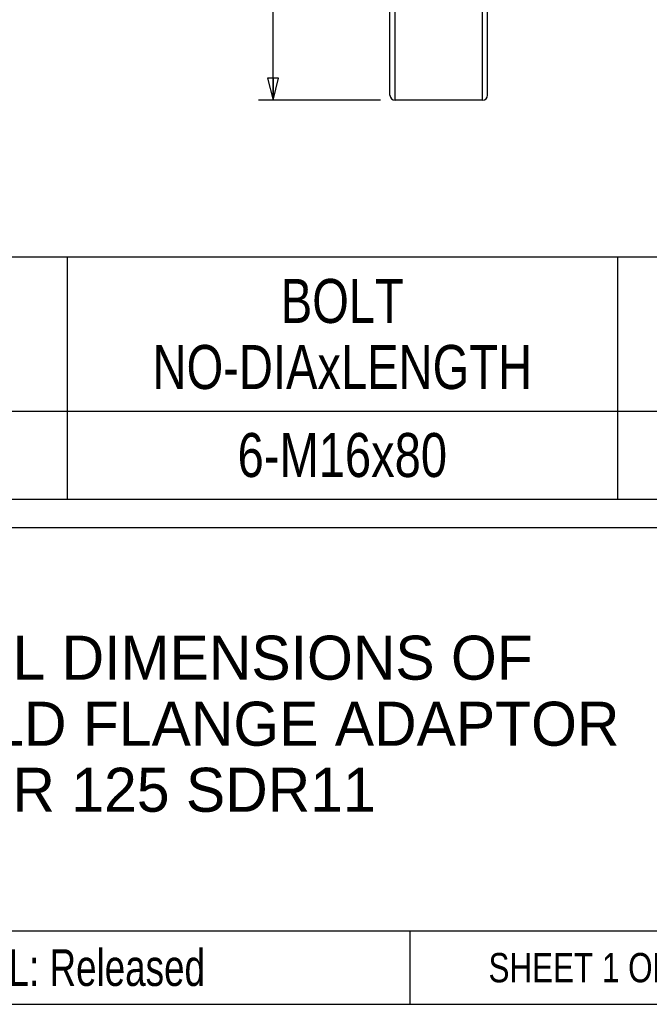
# Model space of a CAD drawing. Header units: millimetres. Extents: x 17 to 597, y 16 to 406.
# Tile 33 of 44: x 348 to 434, y 16 to 150. Entities that reach past the tile are written whole.
import ezdxf

# ---------------------------------------------------------------- set-up
doc = ezdxf.new("R2010")
doc.units = ezdxf.units.MM
doc.header["$LTSCALE"] = 32.67
doc.layers.get('0').update_dxf_attribs({"linetype": 'CONTINUOUS'})
doc.layers.add('CURVES', color=7, linetype='CONTINUOUS')
doc.styles.get("Standard").update_dxf_attribs({"font": 'txt', "width": 0.8})
doc.styles.add('TEXTSTYLE_10', font='txt', dxfattribs={"width": 0.75})
doc.styles.add('TEXTSTYLE_8', font='symbol_asme.ttf')
doc.styles.add('TEXTSTYLE_9', font='txt')
doc.dimstyles.new('DIMSTYLE_4', dxfattribs={"dimtxt": 6, "dimasz": 3, "dimexe": 2, "dimexo": 2, "dimgap": 1.5, "dimtad": 1, "dimdec": 0, "dimlfac": 1.428571, "dimzin": 0, "dimdsep": 46, "dimtxsty": 'Standard', "dimblk": 'CLOSED', "dimblk1": 'CLOSED', "dimblk2": 'CLOSED', "dimcen": 0.09, "dimazin": 0, "dimtp": 0.5, "dimtm": 0.5, "dimtfac": 1, "dimtdec": 0, "dimtofl": 0, "dimtmove": 0, "dimatfit": 3, "dimldrblk": 'CLOSED', "dimfxl": 1, "dimtolj": 1, "dimtzin": 0, "dimarcsym": 0})

# ---------------------------------------------------------------- blocks, each defined once
blk = doc.blocks.new('_CLOSED')
at = {"color": 0, "linetype": 'ByBlock'}
for p, q in [((0, 0), (-1, 0.25)), ((-1, 0.25), (-1, -0.25)), ((-1, -0.25), (0, 0)), ((-1, 0), (0, 0))]:
    blk.add_line(p, q, dxfattribs=at)
blk = doc.blocks.new('*D7')
at = {"color": 2, "linetype": 'Continuous', "transparency": 16777216}
for p, q in [((397.12, 314.14), (380.48, 314.14)), ((382.48, 314.14), (382.48, 226.64)), ((382.48, 139.14), (382.48, 226.64)), ((397.12, 139.14), (380.48, 139.14))]:
    blk.add_line(p, q, dxfattribs=at)
at = {"color": 2, "linetype": 'Continuous', "transparency": 16777216, "xscale": 3, "yscale": 3, "zscale": 3}
for p, rotation in [((382.48, 314.14), 90), ((382.48, 139.14), 270)]:
    blk.add_blockref('_CLOSED', p, dxfattribs=dict(at, rotation=rotation))
at = {"color": 2, "linetype": 'Continuous', "transparency": 16777216, "insert": (374.98, 226.64), "char_height": 6, "width": 32.2154, "attachment_point": 2, "rotation": 90, "line_spacing_factor": 0.9, "style": 'TEXTSTYLE_8'}
blk.add_mtext('⌀\\ftxt;{\\W0.8;250}', dxfattribs=at)
blk = doc.blocks.new('*T17')
at = {"color": 2, "linetype": 'Continuous'}
for p, q in [((0, 0), (169.92, 0)), ((0, 0), (0, -65.004)), ((169.92, 0), (169.92, -65.004)), ((0, -55.004), (169.92, -55.004)), ((119.92, -55.004), (119.92, -65.004)), ((0, -65.004), (169.92, -65.004))]:
    blk.add_line(p, q, dxfattribs=at)
at = {"color": 2, "linetype": 'Continuous', "attachment_point": 2, "line_spacing_factor": 0.9}
for s, insert, char_height, width, style in [('OVERALL DIMENSIONS OF\\PAQUASHIELD FLANGE ADAPTOR\\PFOR 125 SDR11', (84.96, -14.752), 6, 300, 'TEXTSTYLE_9'), ('RELEASE LEVEL: Released', (59.96, -57.504), 5, 172.5, 'TEXTSTYLE_10')]:
    blk.add_mtext(s, dxfattribs=dict(at, insert=insert, char_height=char_height, width=width, style=style))
at = {"color": 2, "linetype": 'Continuous', "insert": (144.92, -58.004), "char_height": 4, "width": 76.8, "attachment_point": 2, "line_spacing_factor": 0.9}
blk.add_mtext('SHEET 1 OF 1', dxfattribs=at)
blk = doc.blocks.new('*T23')
at = {"color": 2, "linetype": 'Continuous'}
for p, q in [((0, 0), (345, 0)), ((0, 0), (0, -33)), ((75, 0), (75, -33)), ((150, 0), (150, -33)), ((225, 0), (225, -33)), ((285, 0), (285, -33)), ((345, 0), (345, -33)), ((0, -21), (345, -21)), ((0, -33), (345, -33))]:
    blk.add_line(p, q, dxfattribs=at)
at = {"color": 2, "linetype": 'Continuous', "char_height": 6, "attachment_point": 2, "line_spacing_factor": 0.9}
for s, insert, width in [('PIPE OD\\PSDR RATING', (37.5, -3), 96), ('FLANGE\\PDRILLING', (112.5, -3), 76.8), ('BOLT\\PNO-DIAxLENGTH', (187.5, -3), 124.8), ('WEIGHT\\PKg', (255, -3), 57.6), ('ASSEMBLY\\PDRG NO', (315, -3), 76.8), ('125 SDR11', (37.5, -24), 86.4), ('6-M16x80', (187.5, -24), 76.8), ('16.1', (255, -24), 38.4), ('13643_7', (315, -24), 67.2)]:
    blk.add_mtext(s, dxfattribs=dict(at, insert=insert, width=width))

msp = doc.modelspace()

# ---------------------------------------------------------------- linework, layer by layer
at = {"color": 2, "linetype": 'Continuous'}
for p, q in [((162.193458, 80.911944), (581.193458, 80.911944)), ((17.193458, 15.911944), (581.193458, 15.911944))]:
    msp.add_line(p, q, dxfattribs=at)
at = {"layer": 'CURVES', "color": 7, "linetype": 'Continuous'}
for p, q in [((398.419922, 139.844853), (398.419922, 245.827947)), ((411.719922, 139.844853), (411.719922, 245.319579)), ((411.019922, 139.144853), (399.119922, 139.144853))]:
    msp.add_line(p, q, dxfattribs=at)
at = {"layer": 'CURVES', "color": 9, "linetype": 'Continuous'}
for p, q in [((399.119922, 139.144853), (399.119922, 245.853901)), ((411.019922, 139.144853), (411.019922, 245.386426))]:
    msp.add_line(p, q, dxfattribs=at)
at = {"layer": 'CURVES', "color": 7, "linetype": 'Continuous'}
for centre, start, end in [((399.119922, 139.844853), 180, 270), ((411.019922, 139.844853), 270, 360)]:
    msp.add_arc(centre, 0.7, start, end, dxfattribs=at)

# ---------------------------------------------------------------- block references
for name, p in [('*T23', (204.423853, 117.785355)), ('*T17', (281.193458, 80.911944))]:
    msp.add_blockref(name, p)

# ---------------------------------------------------------------- dimensions: what is measured, and where the dimension line sits
at = {"color": 2, "linetype": 'Continuous'}
dim = msp.add_linear_dim(base=(382.482293, 139.144853), p1=(399.119922, 314.144853), p2=(399.119922, 139.144853), angle=270, text='{\\fSymbol_ASME;\\W1.0;⌀}<>', dimstyle='DIMSTYLE_4', dxfattribs=at)
dim.commit()
dim.dimension.update_dxf_attribs({"geometry": '*D7', "text_midpoint": (382.482293, 226.644853), "dimtype": 160})

doc.saveas('drawing.dxf')
